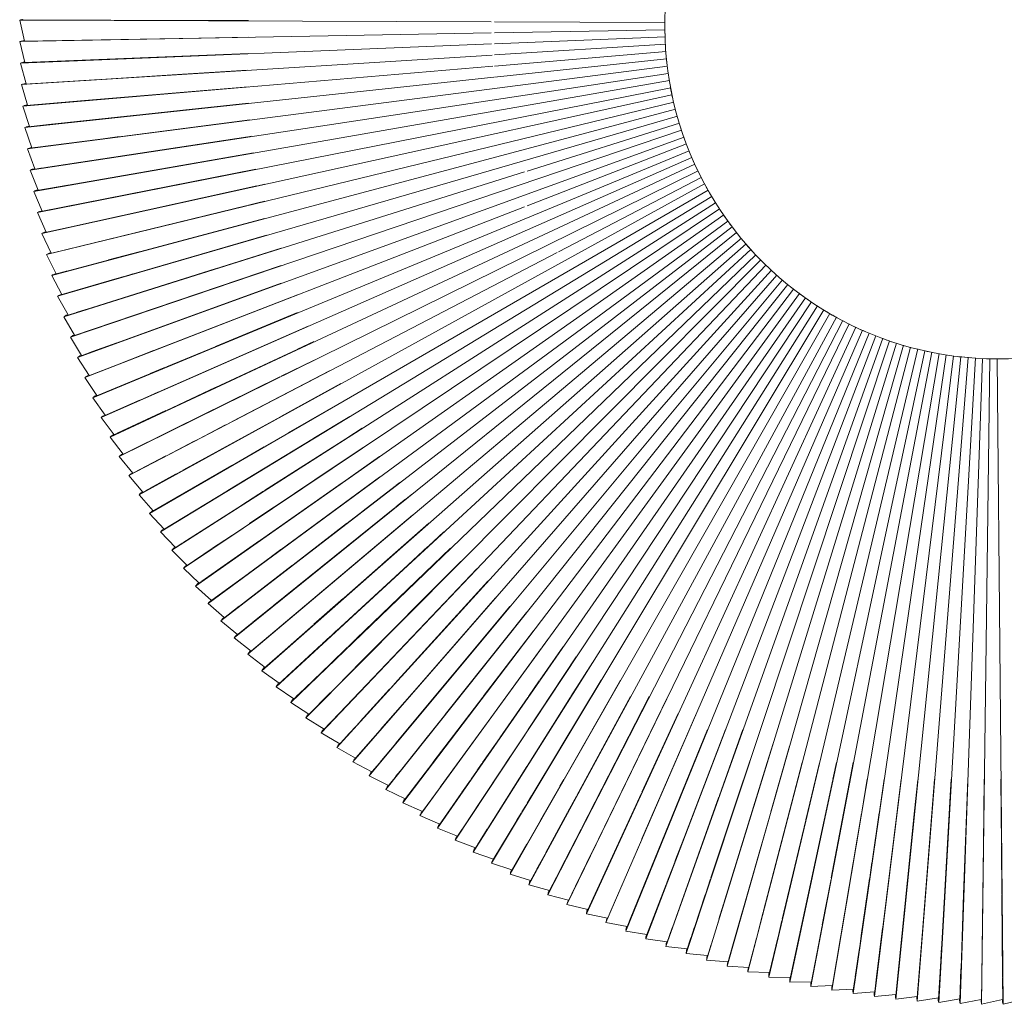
# Model space of a CAD drawing. Header units: millimetres. Extents: x 6154 to 9370, y -3062 to 6985.
# Tile 19 of 22: x 8625 to 8981, y 6241 to 6597. Entities that reach past the tile are written whole.
import ezdxf

# ---------------------------------------------------------------- set-up
doc = ezdxf.new("R2010")
doc.units = ezdxf.units.MM
doc.layers.add('E-LITE-EQPM', color=7, linetype='Continuous', lineweight=20)

# ---------------------------------------------------------------- blocks, each defined once
blk = doc.blocks.new('20116 - 20116 SAIGON IN Ivory white pendant lamp ø700-517438-Planta_PDF')
at = {"layer": 'E-LITE-EQPM'}
for p, q in [((180.55, -19.22), (119.3, -12.34)), ((179.63, -27.15), (118.63, -17.57)), ((180.09, -23.19), (119.01, -14.97)), ((179.17, -31.14), (118.25, -20.19)), ((350.88, -38.34), (181.65, -19.34)), ((178.71, -35.12), (117.71, -22.76)), ((349.95, -46.07), (181.18, -23.34)), ((342.79, -84.19), (116.64, -27.93)), ((178.25, -39.11), (117.25, -25.35)), ((348.86, -53.73), (180.63, -27.31)), ((340.86, -91.69), (116.03, -30.49)), ((347.59, -61.41), (179.99, -31.28)), ((268.82, -29.04), (286.47, -31.02)), ((286.61, -31.03), (349.68, -38.09)), ((336.49, -106.6), (114.5, -35.54)), ((338.75, -99.18), (115.26, -33.02)), ((346.16, -69.03), (179.26, -35.23)), ((268.13, -34.96), (285.74, -37.33)), ((334.07, -113.96), (113.79, -38.08)), ((285.86, -37.34), (348.76, -45.79)), ((350.88, -38.34), (348.31, -45.69)), ((349.79, -38.22), (349.84, -38.1)), ((331.48, -121.29), (112.88, -40.56)), ((344.56, -76.61), (178.44, -39.15)), ((267.45, -40.86), (270.31, -41.31)), ((270.34, -41.31), (347.67, -53.43)), ((325.83, -135.75), (110.93, -45.46)), ((328.74, -128.54), (111.91, -43.01)), ((349.95, -46.07), (347.23, -53.32)), ((348.33, -45.61), (348.95, -45.7)), ((348.86, -45.92), (348.91, -45.8)), ((162.58, -71.4), (109.95, -47.91)), ((267.26, -46.88), (290.11, -50.98)), ((316.17, -156.94), (107.7, -52.68)), ((319.55, -149.93), (108.92, -50.33)), ((266.16, -52.74), (324.31, -64.5)), ((290.25, -51.01), (319.31, -56.22)), ((347.26, -53.24), (347.86, -53.34)), ((161.14, -83.86), (106.52, -55.03)), ((319.68, -56.29), (346.41, -61.08)), ((348.86, -53.73), (345.96, -60.96)), ((347.77, -53.56), (347.82, -53.44)), ((305.13, -177.44), (104.05, -59.7)), ((308.96, -170.69), (105.33, -57.39)), ((265.38, -58.67), (288.62, -63.9)), ((301.17, -184.09), (102.71, -61.96)), ((288.67, -63.91), (306.05, -67.82)), ((347.59, -61.41), (344.54, -68.55)), ((345.99, -60.88), (346.6, -61)), ((346.51, -61.22), (346.56, -61.1)), ((147.94, -98.99), (99.88, -66.41)), ((297.04, -190.68), (101.27, -64.18)), ((264.24, -64.56), (309.41, -75.78)), ((324.32, -64.5), (344.99, -68.68)), ((283.82, -209.85), (96.87, -70.75)), ((288.37, -203.56), (98.39, -68.6)), ((262.99, -70.4), (263.99, -70.67)), ((264.18, -70.72), (336.22, -90.31)), ((306.16, -67.85), (335.09, -74.36)), ((346.16, -69.03), (342.96, -76.09)), ((344.58, -68.47), (345.18, -68.6)), ((345.08, -68.82), (345.14, -68.7)), ((279.15, -216.02), (95.27, -72.84)), ((322.76, -142.88), (163.46, -71.79)), ((335.13, -74.37), (343.4, -76.23)), ((269.38, -228.09), (91.99, -76.97)), ((274.32, -222.13), (93.65, -74.94)), ((261.49, -76.21), (326.68, -95.49)), ((309.52, -75.8), (311.04, -76.18)), ((311.08, -76.19), (316.83, -77.62)), ((316.96, -77.65), (340, -83.38)), ((344.56, -76.61), (341.2, -83.63)), ((343, -76.02), (343.59, -76.16)), ((343.49, -76.37), (343.55, -76.25)), ((259.07, -239.73), (88.54, -80.98)), ((264.28, -233.97), (90.23, -78.95)), ((248.28, -250.89), (84.87, -84.76)), ((253.75, -245.35), (86.72, -82.88)), ((312.65, -163.83), (162.06, -84.35)), ((260.02, -82.03), (335.37, -106.12)), ((342.79, -84.19), (339.29, -91.1)), ((340.11, -83.4), (341.63, -83.78)), ((341.23, -83.56), (341.83, -83.71)), ((341.72, -83.92), (341.78, -83.8)), ((237.01, -261.56), (81.03, -88.38)), ((242.72, -256.27), (82.95, -86.56)), ((256.14, -87.02), (258.55, -87.85)), ((258.94, -87.98), (324.92, -110.69)), ((225.3, -271.72), (77.09, -91.88)), ((231.2, -266.71), (79.12, -90.21)), ((336.51, -90.38), (339.11, -91.09)), ((340.86, -91.69), (337.19, -98.55)), ((339.29, -91.14), (339.71, -91.25)), ((339.32, -91.02), (339.91, -91.19)), ((339.8, -91.4), (339.86, -91.28)), ((213.13, -281.36), (72.95, -95.14)), ((219.25, -276.62), (75.01, -93.51)), ((255.43, -93.12), (256.86, -93.64)), ((256.93, -93.67), (261.15, -95.22)), ((261.54, -95.37), (329.74, -120.53)), ((326.74, -95.5), (337.62, -98.72)), ((200.54, -290.47), (68.73, -98.32)), ((206.88, -285.99), (70.87, -96.78)), ((292.78, -197.15), (148.38, -99.28)), ((254.82, -99.28), (298.26, -116.4)), ((338.75, -99.18), (334.94, -105.94)), ((337.23, -98.48), (337.82, -98.66)), ((337.7, -98.87), (337.77, -98.75)), ((180.97, -303.05), (62.1, -102.64)), ((187.58, -299.01), (64.36, -101.28)), ((194.12, -294.8), (66.52, -99.74)), ((160.6, -314.32), (55.17, -106.45)), ((167.45, -310.72), (57.51, -105.24)), ((174.25, -306.96), (59.82, -103.97)), ((253.37, -105.21), (299.47, -124.56)), ((336.49, -106.6), (332.54, -113.26)), ((334.98, -105.87), (335.57, -106.07)), ((335.45, -106.27), (335.52, -106.15)), ((139.51, -324.23), (48.06, -109.93)), ((146.62, -321.08), (50.45, -108.8)), ((153.63, -317.78), (52.84, -107.7)), ((247.6, -109.25), (270.27, -119.35)), ((110.5, -335.23), (38.2, -113.65)), ((117.83, -332.72), (40.69, -112.81)), ((125.14, -330.04), (43.18, -111.92)), ((132.34, -327.22), (45.6, -110.9)), ((324.94, -110.69), (332.96, -113.45)), ((332.58, -113.19), (333.16, -113.4)), ((333.04, -113.6), (333.11, -113.49)), ((73.05, -345.33), (25.5, -117.18)), ((80.61, -343.64), (28.06, -116.56)), ((88.16, -341.78), (30.63, -115.95)), ((95.64, -339.77), (33.18, -115.3)), ((103.09, -337.58), (35.71, -114.56)), ((246.88, -115.47), (318.5, -149.3)), ((298.35, -116.44), (309.02, -120.64)), ((334.07, -113.96), (329.96, -120.56)), ((-42.75, -350.37), (-13.84, -119.2)), ((-35.05, -351.22), (-11.22, -119.39)), ((-27.3, -351.91), (-8.59, -119.67)), ((-19.58, -352.43), (-5.96, -119.76)), ((-11.82, -352.77), (-3.32, -119.87)), ((-4.04, -352.95), (-0.68, -119.97)), ((3.7, -352.95), (1.95, -119.97)), ((11.48, -352.78), (4.6, -119.82)), ((19.22, -352.45), (7.22, -119.67)), ((26.96, -351.94), (9.86, -119.53)), ((34.71, -351.26), (12.49, -119.32)), ((42.41, -350.41), (15.1, -118.94)), ((50.12, -349.39), (17.71, -118.56)), ((57.78, -348.21), (20.32, -118.19)), ((65.42, -346.86), (22.92, -117.76)), ((270.45, -119.43), (315.01, -139.3)), ((309.17, -120.7), (323.12, -126.2)), ((329.96, -120.61), (330.38, -120.76)), ((330, -120.5), (330.58, -120.72)), ((330.45, -120.92), (330.52, -120.8)), ((246.15, -121.82), (302.49, -149.97)), ((331.48, -121.29), (327.24, -127.78)), ((239.79, -125.28), (289.07, -151.26)), ((299.7, -124.66), (302.63, -125.89)), ((302.89, -126), (305.16, -126.95)), ((305.3, -127.01), (324.75, -135.17)), ((323.3, -126.27), (327.65, -127.98)), ((327.29, -127.71), (327.85, -127.94)), ((328.74, -128.54), (324.34, -134.96)), ((327.72, -128.13), (327.79, -128.02)), ((239.04, -131.69), (267.04, -147.25)), ((324.38, -134.89), (324.95, -135.14)), ((234.72, -136.11), (285.74, -165.96)), ((325.83, -135.75), (321.29, -142.07)), ((324.81, -135.33), (324.89, -135.22)), ((231.96, -141.4), (237.52, -144.82)), ((315.15, -139.36), (318.45, -140.83)), ((318.66, -140.93), (321.28, -142.1)), ((321.29, -142.1), (321.7, -142.28)), ((321.34, -141.99), (321.9, -142.25)), ((237.68, -144.91), (265.34, -161.92)), ((322.76, -142.88), (318.11, -149.07)), ((321.76, -142.44), (321.84, -142.33)), ((231.19, -148.03), (242.28, -155.19)), ((267.21, -147.34), (283.84, -156.59)), ((318.15, -149.01), (318.71, -149.27)), ((225.24, -151.27), (258.04, -173.49)), ((289.13, -151.3), (301.58, -157.86)), ((302.67, -150.06), (310.94, -154.19)), ((319.55, -149.93), (314.74, -156.04)), ((318.56, -149.46), (318.64, -149.36)), ((220.6, -155.31), (240.76, -169.62)), ((242.74, -155.48), (278.33, -178.46)), ((310.95, -154.2), (315.13, -156.29)), ((314.79, -155.98), (315.34, -156.26)), ((315.19, -156.45), (315.27, -156.34)), ((284.2, -156.79), (289.44, -159.7)), ((289.51, -159.74), (307.95, -169.99)), ((301.58, -157.86), (311.63, -163.16)), ((316.17, -156.94), (311.24, -162.91)), ((217.81, -160.63), (237.44, -175.23)), ((265.49, -162.01), (282.04, -172.19)), ((311.3, -162.85), (311.83, -163.14)), ((311.68, -163.32), (311.77, -163.22)), ((216.02, -166.76), (227.95, -176.04)), ((285.93, -166.07), (291.89, -169.56)), ((312.65, -163.83), (307.57, -169.73)), ((211.06, -170.48), (216.19, -174.65)), ((240.91, -169.73), (271, -191.09)), ((292.12, -169.69), (294.11, -170.85)), ((307.62, -169.67), (308.16, -169.98)), ((308, -170.15), (308.09, -170.05)), ((258.11, -173.53), (260.06, -174.85)), ((282.21, -172.3), (298.73, -182.45)), ((294.34, -170.99), (304.14, -176.72)), ((308.96, -170.69), (303.77, -176.46)), ((209.92, -177.32), (219.02, -185.07)), ((216.53, -174.93), (243.5, -196.89)), ((228.14, -176.19), (256.7, -198.41)), ((237.87, -175.54), (245.25, -181.03)), ((260.22, -174.96), (269.1, -180.97)), ((305.13, -177.44), (299.83, -183.08)), ((303.82, -176.4), (304.35, -176.71)), ((304.19, -176.89), (304.28, -176.79)), ((203.66, -179.86), (215.82, -190.69)), ((245.49, -181.21), (256.23, -189.19)), ((269.33, -181.13), (270.73, -182.07)), ((278.35, -178.48), (296.08, -189.92)), ((270.78, -182.11), (280.15, -188.46)), ((301.17, -184.09), (295.71, -189.64)), ((298.85, -182.53), (300.19, -183.35)), ((299.88, -183.02), (300.4, -183.35)), ((300.23, -183.51), (300.33, -183.42)), ((195.28, -188.35), (196.57, -189.61)), ((202.81, -187.23), (235.09, -217.26)), ((219.18, -185.2), (239.37, -202.4)), ((190.35, -191.87), (192.41, -193.96)), ((196.82, -189.84), (207.29, -200.02)), ((216.02, -190.86), (242.89, -214.78)), ((256.33, -189.27), (282.91, -209.03)), ((271.24, -191.26), (273.67, -192.98)), ((280.3, -188.56), (291.2, -195.94)), ((297.04, -190.68), (291.49, -196.08)), ((295.77, -189.58), (296.29, -189.92)), ((296.12, -190.09), (296.21, -190)), ((192.58, -194.14), (195.68, -197.29)), ((273.71, -193.01), (276.04, -194.67)), ((276.08, -194.69), (284.68, -200.8)), ((196.02, -197.63), (235.66, -237.89)), ((243.83, -197.15), (248.87, -201.26)), ((256.8, -198.49), (278.26, -215.19)), ((292.78, -197.15), (287.09, -202.46)), ((291.46, -196.12), (291.84, -196.37)), ((291.54, -196.03), (292.05, -196.38)), ((291.87, -196.54), (291.97, -196.45)), ((183.25, -201.74), (198.46, -218.61)), ((189.46, -199.57), (241.51, -254.82)), ((207.43, -200.16), (212.65, -205.23)), ((239.44, -202.45), (247.52, -209.33)), ((249.02, -201.38), (252.07, -203.87)), ((284.72, -200.83), (286.12, -201.82)), ((286.15, -201.85), (287.44, -202.76)), ((287.15, -202.4), (287.65, -202.77)), ((177.46, -204.21), (182.31, -209.83)), ((212.71, -205.3), (230.2, -222.29)), ((252.36, -204.1), (270.65, -218.99)), ((288.37, -203.56), (282.57, -208.72)), ((287.47, -202.92), (287.57, -202.84)), ((247.9, -209.65), (253.32, -214.27)), ((282.63, -208.67), (283.12, -209.04)), ((282.94, -209.2), (283.04, -209.11)), ((174.42, -209.84), (204.45, -246.25)), ((182.56, -210.12), (188.94, -217.51)), ((283.82, -209.85), (277.92, -214.87)), ((164.13, -216.12), (174.09, -229.34)), ((170.16, -214.15), (203.7, -256.7)), ((243.14, -215), (262.23, -231.99)), ((253.39, -214.33), (255.66, -216.26)), ((255.7, -216.3), (259.73, -219.72)), ((279.15, -216.02), (273.11, -220.94)), ((277.98, -214.82), (278.46, -215.2)), ((278.28, -215.35), (278.38, -215.27)), ((159.63, -220.1), (169.03, -233.17)), ((189.02, -217.61), (211.88, -244.12)), ((198.7, -218.88), (210.51, -231.99)), ((235.19, -217.35), (238.29, -220.23)), ((238.35, -220.29), (245.85, -227.27)), ((259.87, -219.84), (268.53, -227.21)), ((270.86, -219.16), (272.88, -220.81)), ((230.37, -222.46), (244.79, -236.47)), ((274.32, -222.13), (268.21, -226.89)), ((273.09, -220.98), (273.51, -221.32)), ((273.18, -220.89), (273.65, -221.29)), ((156.21, -225.7), (182.07, -263.36)), ((245.93, -227.34), (253, -233.91)), ((268.27, -226.84), (268.73, -227.24)), ((144.5, -229.71), (169.42, -269.67)), ((150.69, -228.26), (185.87, -281.99)), ((174.33, -229.66), (184.42, -243.06)), ((269.38, -228.09), (263.11, -232.76)), ((169.23, -233.45), (187.82, -259.3)), ((210.71, -232.2), (220.22, -242.76)), ((253.01, -233.92), (258.26, -238.81)), ((264.28, -233.97), (257.96, -238.47)), ((262.33, -232.08), (263.1, -232.76)), ((263.11, -232.77), (263.45, -233.08)), ((263.2, -232.69), (263.66, -233.11)), ((133.83, -235.08), (137.44, -241.49)), ((141.27, -235.94), (156.54, -261.66)), ((235.7, -237.93), (242.31, -244.65)), ((244.81, -236.49), (247.68, -239.29)), ((130.05, -240.63), (136.89, -253.4)), ((247.82, -239.42), (252.96, -244.42)), ((259.07, -239.73), (252.67, -244.07)), ((258.02, -238.42), (258.47, -238.85)), ((118.67, -244.71), (125.06, -258.02)), ((124.77, -243.48), (139.05, -271.61)), ((137.72, -241.98), (153.71, -270.32)), ((184.48, -243.14), (192.56, -253.86)), ((211.95, -244.2), (213.84, -246.39)), ((220.4, -242.95), (228.59, -252.05)), ((242.48, -244.82), (247.05, -249.47)), ((252.73, -244.03), (253.17, -244.46)), ((204.56, -246.39), (207.18, -249.57)), ((213.88, -246.44), (216.47, -249.44)), ((253.75, -245.35), (247.22, -249.58)), ((107.95, -250.05), (124.09, -287.85)), ((114.91, -250.85), (126.83, -277.15)), ((207.31, -249.72), (212.64, -256.19)), ((216.7, -249.71), (230.5, -265.71)), ((228.67, -252.13), (236.28, -260.58)), ((248.28, -250.89), (241.69, -254.95)), ((247.18, -249.6), (247.51, -249.94)), ((247.29, -249.53), (247.72, -249.98)), ((90.3, -253.99), (110.83, -312.43)), ((96.94, -254.76), (115.78, -304.85)), ((103.7, -255.54), (118.82, -293.22)), ((137.04, -253.67), (140.31, -259.78)), ((192.61, -253.93), (207.39, -273.54)), ((241.65, -254.96), (241.97, -255.31)), ((241.76, -254.9), (242.17, -255.35)), ((79.35, -258.71), (93.68, -306.08)), ((125.17, -258.25), (137.88, -284.71)), ((187.89, -259.4), (190.17, -262.57)), ((203.94, -257.01), (211.5, -266.59)), ((212.7, -256.25), (220.83, -266.12)), ((242.72, -256.27), (235.97, -260.23)), ((61.96, -262.68), (67.67, -287.3)), ((85.93, -259.65), (95.62, -289.31)), ((140.52, -260.17), (148.85, -275.74)), ((156.68, -261.9), (171.81, -287.38)), ((190.43, -262.92), (199.57, -275.63)), ((237.01, -261.56), (230.23, -265.34)), ((236.08, -260.17), (236.49, -260.63)), ((44.58, -266.66), (48.57, -291.07)), ((50.59, -266.44), (51.9, -273.5)), ((56.6, -265.98), (59.61, -280.38)), ((68.29, -263.42), (78.52, -303.53)), ((74.69, -264.16), (94.52, -335.32)), ((182.14, -263.47), (191.94, -277.74)), ((220.83, -266.12), (223.56, -269.43)), ((230.3, -265.3), (230.7, -265.77)), ((-32.57, -269.7), (-35.52, -293.31)), ((21.01, -269.92), (24.14, -312.2)), ((169.54, -269.87), (174.45, -277.73)), ((211.6, -266.72), (218.59, -275.59)), ((223.6, -269.48), (224.61, -270.7)), ((231.2, -266.71), (224.36, -270.33)), ((-26.65, -270.38), (-29.08, -294.06)), ((-20.7, -271.07), (-24.03, -312.6)), ((-14.77, -271.76), (-15.11, -277.71)), ((-8.8, -272.45), (-10.74, -326.12)), ((-2.81, -273.47), (-3.01, -288.09)), ((27.08, -270.62), (27.66, -276.68)), ((33.18, -271.47), (35.66, -292.4)), ((39.35, -272.04), (47.07, -326.83)), ((51.91, -273.52), (61.61, -325.7)), ((139.07, -271.66), (144.18, -281.72)), ((153.75, -270.4), (168.16, -295.94)), ((207.41, -273.57), (212.49, -280.32)), ((225.3, -271.72), (218.34, -275.2)), ((224.43, -270.29), (224.81, -270.76)), ((3.2, -273.84), (3.62, -327.78)), ((9.26, -274.54), (9.62, -286.56)), ((15.33, -275.25), (15.95, -287.3)), ((27.69, -277.02), (34.65, -349.34)), ((148.98, -275.98), (153.98, -285.32)), ((199.67, -275.76), (204.27, -282.16)), ((219.25, -276.62), (212.25, -279.93)), ((218.41, -275.16), (218.79, -275.65)), ((-15.13, -277.98), (-18.23, -331.24)), ((59.68, -280.71), (67.29, -317.2)), ((126.99, -277.51), (134.97, -295.09)), ((174.51, -277.83), (183.15, -291.69)), ((192.09, -277.95), (199.62, -288.92)), ((212.33, -279.89), (212.69, -280.39)), ((144.24, -281.83), (147.12, -287.52)), ((185.95, -282.1), (190.85, -289.59)), ((204.34, -282.27), (206.26, -284.93)), ((213.13, -281.36), (206.03, -284.53)), ((9.62, -286.81), (10.16, -304.59)), ((15.98, -287.85), (19.23, -350.55)), ((67.78, -287.8), (79.08, -336.52)), ((124.16, -287.99), (125.27, -290.61)), ((137.99, -284.94), (149.42, -308.74)), ((147.33, -287.92), (156.81, -306.61)), ((154.18, -285.68), (155.69, -288.51)), ((171.88, -287.5), (180.45, -301.94)), ((206.88, -285.99), (199.72, -289)), ((206.1, -284.5), (206.46, -285.01)), ((-3.02, -288.27), (-3.91, -351.73)), ((95.77, -289.76), (110.24, -334.03)), ((125.32, -290.73), (130.82, -303.6)), ((155.81, -288.73), (157.4, -291.7)), ((191.01, -289.84), (193.2, -293.17)), ((200.54, -290.47), (193.34, -293.31)), ((199.72, -289.07), (199.95, -289.4)), ((199.8, -288.97), (200.14, -289.48)), ((-35.54, -293.51), (-37.72, -311.02)), ((-29.1, -294.22), (-30.9, -311.81)), ((35.68, -292.54), (39.99, -329)), ((48.66, -291.64), (56.54, -339.9)), ((118.9, -293.41), (121.35, -299.5)), ((157.63, -292.13), (160.28, -297.09)), ((183.26, -291.86), (184.5, -293.85)), ((184.58, -293.98), (185.16, -294.92)), ((194.12, -294.8), (186.82, -297.5)), ((193.33, -293.38), (193.55, -293.72)), ((193.41, -293.28), (193.74, -293.8)), ((135.02, -295.21), (136.33, -298.09)), ((136.45, -298.36), (137.83, -301.41)), ((160.42, -297.35), (166.98, -309.59)), ((168.19, -296), (173.48, -305.36)), ((185.29, -295.12), (186.19, -296.57)), ((186.21, -296.6), (187.01, -297.88)), ((186.9, -297.47), (187.22, -298)), ((121.44, -299.75), (127.65, -315.2)), ((138.04, -301.87), (139.27, -304.57)), ((187.58, -299.01), (180.25, -301.53)), ((180.33, -301.5), (180.64, -302.03)), ((10.17, -304.99), (10.34, -310.6)), ((78.54, -303.61), (80.88, -312.78)), ((115.87, -305.08), (121.78, -320.78)), ((130.87, -303.7), (134.65, -312.56)), ((139.29, -304.62), (146.23, -319.92)), ((180.97, -303.05), (173.56, -305.42)), ((173.59, -305.55), (173.75, -305.85)), ((173.64, -305.4), (173.94, -305.94)), ((93.73, -306.26), (101.88, -333.18)), ((149.55, -309.01), (152.46, -315.08)), ((156.92, -306.82), (160.15, -313.18)), ((174.25, -306.96), (166.8, -309.17)), ((166.88, -309.15), (167.16, -309.69)), ((-37.76, -311.31), (-41.4, -340.53)), ((-30.92, -312.06), (-33.93, -341.4)), ((-24.04, -312.67), (-26.17, -339.3)), ((10.34, -310.86), (10.96, -331.63)), ((24.17, -312.67), (25.41, -329.42)), ((110.97, -312.83), (115.51, -325.77)), ((134.69, -312.66), (138.89, -322.49)), ((167.45, -310.72), (159.98, -312.76)), ((160.06, -312.73), (160.33, -313.28)), ((80.95, -313.05), (81.67, -315.87)), ((81.69, -315.95), (83, -321.08)), ((127.78, -315.55), (130.17, -321.48)), ((152.54, -315.24), (153.21, -316.63)), ((160.6, -314.32), (153.05, -316.2)), ((153.12, -316.18), (153.39, -316.74)), ((67.37, -317.54), (68.58, -323.33)), ((153.63, -317.78), (146.08, -319.49)), ((146.15, -319.47), (146.4, -320.03)), ((68.61, -323.49), (71.14, -335.6)), ((83.07, -321.36), (87.97, -340.55)), ((121.84, -320.95), (124.66, -328.44)), ((130.27, -321.74), (132, -326.05)), ((138.98, -322.69), (139.14, -323.06)), ((146.62, -321.08), (138.99, -322.62)), ((139.07, -322.61), (139.31, -323.18)), ((-10.74, -326.15), (-11.6, -349.97)), ((61.69, -326.14), (62.71, -331.63)), ((115.58, -325.97), (117.55, -331.57)), ((139.51, -324.23), (131.87, -325.61)), ((131.95, -325.59), (132.17, -326.17)), ((3.62, -328.04), (3.76, -345.76)), ((25.43, -329.7), (26.15, -339.38)), ((40.05, -329.5), (40.71, -335.07)), ((47.13, -327.31), (48.43, -336.53)), ((125.14, -330.04), (117.42, -331.08)), ((124.67, -328.48), (124.82, -328.86)), ((132.34, -327.22), (124.69, -328.42)), ((124.77, -328.41), (124.98, -328.99)), ((-18.24, -331.41), (-18.4, -334.22)), ((10.97, -331.73), (11.05, -334.63)), ((62.77, -331.97), (64.41, -340.81)), ((101.89, -333.22), (102.85, -336.38)), ((117.83, -332.72), (110.13, -333.59)), ((110.21, -333.58), (110.4, -334.16)), ((117.5, -331.07), (117.7, -331.66)), ((117.54, -331.68), (117.6, -331.67)), ((-18.58, -337.33), (-19.39, -351.22)), ((-18.41, -334.43), (-18.57, -337.19)), ((11.06, -334.75), (11.14, -337.64)), ((11.14, -337.66), (11.41, -346.65)), ((40.75, -335.38), (42.38, -349.19)), ((48.49, -336.95), (50.06, -348.13)), ((71.19, -335.83), (71.94, -339.43)), ((79.11, -336.68), (80.45, -342.43)), ((94.54, -335.38), (95.42, -338.56)), ((103.09, -337.58), (95.34, -338.11)), ((110.5, -335.23), (102.75, -335.93)), ((102.83, -335.92), (103.01, -336.52)), ((103.04, -337.12), (103.09, -337.58)), ((110.45, -334.77), (110.5, -335.23)), ((-41.43, -340.77), (-42.48, -349.18)), ((-26.18, -339.41), (-27.09, -350.71)), ((26.15, -339.42), (26.99, -350.72)), ((56.54, -339.94), (57.69, -346.99)), ((64.46, -341.06), (64.98, -343.87)), ((71.96, -339.56), (72.91, -344.11)), ((95.64, -339.77), (87.9, -340.12)), ((87.98, -340.12), (88.13, -340.71)), ((88.14, -341.32), (88.16, -341.78)), ((95.42, -338.1), (95.58, -338.7)), ((95.6, -339.3), (95.64, -339.77)), ((-33.95, -341.6), (-34.81, -350.03)), ((65.03, -344.11), (65.31, -345.64)), ((80.61, -343.64), (72.86, -343.66)), ((72.94, -343.66), (73.06, -344.26)), ((73.04, -344.86), (73.05, -345.33)), ((88.16, -341.78), (80.38, -341.97)), ((80.46, -341.97), (80.6, -342.57)), ((80.59, -343.18), (80.61, -343.64)), ((-42.75, -350.37), (-50.06, -347.7)), ((3.76, -345.82), (3.79, -350.11)), ((11.42, -346.91), (11.56, -351.56)), ((57.78, -348.21), (50, -347.71)), ((50.13, -347.72), (50.21, -348.33)), ((65.42, -346.86), (57.66, -346.53)), ((57.74, -346.53), (57.84, -347.14)), ((57.79, -347.75), (57.78, -348.21)), ((73.05, -345.33), (65.31, -345.18)), ((65.35, -345.18), (65.46, -345.79)), ((65.42, -346.39), (65.42, -346.86)), ((-35.05, -351.22), (-42.39, -348.73)), ((-42.31, -348.76), (-42.39, -349.36)), ((-27.3, -351.91), (-34.72, -349.57)), ((-34.65, -349.59), (-34.72, -350.21)), ((-19.58, -352.43), (-27.01, -350.26)), ((-26.93, -350.28), (-26.99, -350.89)), ((-11.82, -352.77), (-19.32, -350.76)), ((-19.24, -350.78), (-19.29, -351.4)), ((-11.61, -350), (-11.66, -351.56)), ((-4.04, -352.95), (-11.6, -351.1)), ((-11.52, -351.12), (-11.55, -351.74)), ((3.7, -352.95), (-3.86, -351.28)), ((-3.78, -351.29), (-3.8, -351.91)), ((3.8, -350.17), (3.81, -351.76)), ((11.48, -352.78), (3.85, -351.27)), ((3.92, -351.28), (3.92, -351.9)), ((19.22, -352.45), (11.59, -351.11)), ((11.67, -351.12), (11.68, -351.73)), ((19.25, -350.8), (19.27, -351.22)), ((26.96, -351.94), (19.29, -350.77)), ((19.37, -350.78), (19.39, -351.39)), ((27.02, -351.48), (26.96, -351.94)), ((34.71, -351.26), (27, -350.25)), ((27.08, -350.26), (27.12, -350.88)), ((34.67, -349.61), (34.71, -350.04)), ((42.41, -350.41), (34.71, -349.58)), ((34.76, -350.8), (34.71, -351.26)), ((34.79, -349.59), (34.84, -350.2)), ((50.12, -349.39), (42.37, -348.73)), ((42.44, -349.95), (42.41, -350.41)), ((42.45, -348.73), (42.52, -349.35)), ((50.15, -348.93), (50.12, -349.39))]:
    blk.add_line(p, q, dxfattribs=at)
at = {"layer": 'E-LITE-EQPM', "flags": 128}
for points in [[(349.87, -38), (350.17, -38.09), (350.46, -38.18)], [(350.44, -38.2), (350.59, -38.25), (350.88, -38.34)], [(348.95, -45.7), (349.24, -45.8), (349.53, -45.9)], [(349.51, -45.92), (349.66, -45.97), (349.95, -46.07)], [(347.86, -53.34), (348.15, -53.45), (348.44, -53.55)], [(348.42, -53.58), (348.57, -53.63), (348.86, -53.73)], [(346.6, -61), (346.89, -61.11), (347.18, -61.22)], [(347.15, -61.24), (347.3, -61.3), (347.59, -61.41)], [(345.18, -68.6), (345.47, -68.72), (345.75, -68.84)], [(345.73, -68.86), (345.88, -68.92), (346.16, -69.03)], [(343.59, -76.16), (343.88, -76.28), (344.16, -76.4)], [(344.14, -76.42), (344.28, -76.49), (344.56, -76.61)], [(341.83, -83.71), (342.11, -83.84), (342.39, -83.97)], [(342.37, -83.99), (342.51, -84.06), (342.79, -84.19)], [(339.91, -91.19), (340.19, -91.33), (340.47, -91.46)], [(340.44, -91.48), (340.59, -91.55), (340.86, -91.69)], [(337.82, -98.66), (338.09, -98.8), (338.37, -98.95)], [(338.34, -98.96), (338.48, -99.04), (338.75, -99.18)], [(335.57, -106.07), (335.84, -106.21), (336.11, -106.36)], [(336.08, -106.38), (336.23, -106.46), (336.49, -106.6)], [(333.16, -113.4), (333.43, -113.55), (333.7, -113.71)], [(333.67, -113.73), (333.81, -113.81), (334.07, -113.96)], [(330.58, -120.72), (330.84, -120.88), (331.11, -121.04)], [(331.08, -121.05), (331.22, -121.14), (331.48, -121.29)], [(327.85, -127.94), (328.11, -128.1), (328.37, -128.27)], [(328.35, -128.29), (328.48, -128.37), (328.74, -128.54)], [(324.95, -135.14), (325.21, -135.31), (325.47, -135.48)], [(325.44, -135.49), (325.57, -135.58), (325.83, -135.75)], [(321.9, -142.25), (322.16, -142.43), (322.41, -142.6)], [(322.38, -142.62), (322.51, -142.71), (322.76, -142.88)], [(318.71, -149.27), (318.95, -149.46), (319.2, -149.64)], [(319.18, -149.65), (319.31, -149.75), (319.55, -149.93)], [(315.34, -156.26), (315.58, -156.45), (315.83, -156.64)], [(315.8, -156.65), (315.93, -156.75), (316.17, -156.94)], [(311.83, -163.14), (312.07, -163.34), (312.31, -163.53)], [(312.29, -163.54), (312.41, -163.64), (312.65, -163.83)], [(308.16, -169.98), (308.4, -170.18), (308.63, -170.37)], [(308.61, -170.39), (308.73, -170.49), (308.96, -170.69)], [(304.35, -176.71), (304.58, -176.92), (304.81, -177.12)], [(304.78, -177.13), (304.91, -177.24), (305.13, -177.44)], [(300.4, -183.35), (300.63, -183.55), (300.85, -183.76)], [(300.83, -183.77), (300.94, -183.88), (301.17, -184.09)], [(296.29, -189.92), (296.51, -190.14), (296.73, -190.35)], [(296.7, -190.36), (296.82, -190.47), (297.04, -190.68)], [(292.05, -196.38), (292.27, -196.6), (292.48, -196.81)], [(292.46, -196.82), (292.57, -196.94), (292.78, -197.15)], [(287.65, -202.77), (287.86, -202.99), (288.07, -203.21)], [(288.05, -203.22), (288.16, -203.34), (288.37, -203.56)], [(283.12, -209.04), (283.33, -209.27), (283.53, -209.5)], [(283.5, -209.51), (283.61, -209.63), (283.82, -209.85)], [(278.46, -215.2), (278.67, -215.43), (278.87, -215.67)], [(278.84, -215.68), (278.95, -215.8), (279.15, -216.02)], [(273.65, -221.29), (273.85, -221.53), (274.05, -221.76)], [(274.02, -221.77), (274.12, -221.89), (274.32, -222.13)], [(268.73, -227.24), (268.93, -227.48), (269.12, -227.72)], [(269.09, -227.73), (269.19, -227.85), (269.38, -228.09)], [(263.66, -233.11), (263.85, -233.35), (264.03, -233.6)], [(264, -233.6), (264.1, -233.73), (264.28, -233.97)], [(258.47, -238.85), (258.65, -239.1), (258.83, -239.35)], [(258.8, -239.35), (258.9, -239.48), (259.07, -239.73)], [(253.17, -244.46), (253.34, -244.71), (253.52, -244.97)], [(253.49, -244.97), (253.58, -245.1), (253.75, -245.35)], [(247.72, -249.98), (247.89, -250.24), (248.06, -250.5)], [(248.03, -250.5), (248.12, -250.63), (248.28, -250.89)], [(242.17, -255.35), (242.34, -255.62), (242.5, -255.88)], [(242.53, -255.97), (242.56, -256.02), (242.72, -256.27)], [(236.49, -260.63), (236.64, -260.9), (236.8, -261.16)], [(236.77, -261.16), (236.86, -261.3), (237.01, -261.56)], [(230.7, -265.77), (230.85, -266.04), (231, -266.3)], [(230.97, -266.31), (231.05, -266.45), (231.2, -266.71)], [(224.81, -270.76), (224.96, -271.04), (225.11, -271.31)], [(225.08, -271.31), (225.15, -271.45), (225.3, -271.72)], [(218.79, -275.65), (218.93, -275.93), (219.07, -276.2)], [(219.04, -276.2), (219.12, -276.35), (219.25, -276.62)], [(212.69, -280.39), (212.83, -280.66), (212.96, -280.94)], [(212.93, -280.94), (213, -281.09), (213.13, -281.36)], [(206.46, -285.01), (206.59, -285.29), (206.72, -285.57)], [(206.69, -285.57), (206.75, -285.71), (206.88, -285.99)], [(200.14, -289.48), (200.26, -289.76), (200.39, -290.05)], [(200.36, -290.04), (200.42, -290.19), (200.54, -290.47)], [(193.74, -293.8), (193.86, -294.09), (193.98, -294.37)], [(193.95, -294.37), (194.01, -294.52), (194.12, -294.8)], [(187.22, -298), (187.33, -298.29), (187.44, -298.58)], [(187.41, -298.57), (187.47, -298.72), (187.58, -299.01)], [(180.64, -302.03), (180.74, -302.32), (180.85, -302.61)], [(180.82, -302.61), (180.87, -302.76), (180.97, -303.05)], [(173.94, -305.94), (174.03, -306.24), (174.13, -306.53)], [(174.1, -306.52), (174.15, -306.68), (174.25, -306.96)], [(167.16, -309.69), (167.26, -309.99), (167.35, -310.28)], [(167.32, -310.28), (167.36, -310.43), (167.45, -310.72)], [(160.33, -313.28), (160.42, -313.58), (160.5, -313.88)], [(160.47, -313.87), (160.51, -314.03), (160.6, -314.32)], [(153.39, -316.74), (153.46, -317.04), (153.54, -317.34)], [(153.51, -317.33), (153.55, -317.49), (153.63, -317.78)], [(139.31, -323.18), (139.38, -323.48), (139.44, -323.78)], [(146.4, -320.03), (146.47, -320.33), (146.54, -320.63)], [(146.51, -320.62), (146.55, -320.78), (146.62, -321.08)], [(132.17, -326.17), (132.23, -326.47), (132.29, -326.77)], [(132.26, -326.76), (132.29, -326.92), (132.34, -327.22)], [(139.41, -323.78), (139.44, -323.93), (139.51, -324.23)], [(124.98, -328.99), (125.04, -329.29), (125.09, -329.59)], [(125.06, -329.59), (125.09, -329.74), (125.14, -330.04)], [(110.4, -334.16), (110.44, -334.47), (110.47, -334.78)], [(117.7, -331.66), (117.75, -331.97), (117.79, -332.27)], [(117.76, -332.26), (117.79, -332.42), (117.83, -332.72)], [(103.01, -336.52), (103.04, -336.82), (103.07, -337.13)], [(88.13, -340.71), (88.15, -341.02), (88.16, -341.33)], [(95.58, -338.7), (95.6, -339.01), (95.63, -339.31)], [(73.06, -344.26), (73.07, -344.57), (73.07, -344.88)], [(80.6, -342.57), (80.61, -342.88), (80.62, -343.19)], [(50.21, -348.33), (50.19, -348.64), (50.18, -348.94)], [(57.84, -347.14), (57.83, -347.45), (57.82, -347.76)], [(65.46, -345.79), (65.45, -346.1), (65.45, -346.4)], [(-42.6, -349.93), (-42.65, -350.08), (-42.75, -350.37)], [(-42.39, -349.36), (-42.49, -349.66), (-42.58, -349.95)], [(-34.92, -350.78), (-34.96, -350.93), (-35.05, -351.22)], [(-34.72, -350.21), (-34.81, -350.51), (-34.9, -350.8)], [(-27.18, -351.47), (-27.22, -351.62), (-27.3, -351.91)], [(-26.99, -350.89), (-27.07, -351.19), (-27.15, -351.48)], [(-19.46, -351.98), (-19.5, -352.13), (-19.58, -352.43)], [(-19.29, -351.4), (-19.36, -351.7), (-19.44, -352)], [(-11.55, -351.74), (-11.62, -352.04), (-11.69, -352.34)], [(-3.8, -351.91), (-3.86, -352.21), (-3.92, -352.51)], [(3.92, -351.9), (3.87, -352.21), (3.81, -352.51)], [(11.68, -351.73), (11.63, -352.04), (11.58, -352.34)], [(19.28, -351.99), (19.26, -352.14), (19.22, -352.45)], [(19.39, -351.39), (19.35, -351.7), (19.31, -352)], [(27.12, -350.88), (27.08, -351.19), (27.04, -351.49)], [(34.84, -350.2), (34.81, -350.51), (34.78, -350.81)], [(42.52, -349.35), (42.49, -349.66), (42.47, -349.97)], [(-11.72, -352.32), (-11.75, -352.48), (-11.82, -352.77)], [(-3.95, -352.49), (-3.98, -352.65), (-4.04, -352.95)], [(3.79, -352.49), (3.76, -352.65), (3.7, -352.95)], [(11.56, -352.32), (11.53, -352.48), (11.48, -352.78)]]:
    blk.add_lwpolyline(points, dxfattribs=at)
at = {"layer": 'E-LITE-EQPM'}
for start, end in [(352.1871, 354.48), (346.6601, 348.7486), (341.0498, 342.7581), (335.3953, 335.7175), (327.9897, 329.9923), (322.1893, 324.478), (316.6617, 318.7457), (311.0511, 312.7533), (305.3953, 305.7093), (297.9924, 299.9911), (292.1908, 294.4766), (286.6627, 288.7318), (281.0518, 282.7504), (262.1913, 263.3953), (263.3953, 264.4762), (268.0501, 269.984), (275.3953, 275.7238)]:
    blk.add_arc((0, 0), 120, start, end, dxfattribs=at)

msp = doc.modelspace()

# ---------------------------------------------------------------- linework, layer by layer
at = {"layer": 'E-LITE-EQPM'}
for start, end in [(97.6592, 277.6592), (277.6592, 97.6592)]:
    msp.add_arc((8978.45, 6594.11), 120, start, end, dxfattribs=at)

# ---------------------------------------------------------------- block references
at = {"layer": 'E-LITE-EQPM', "extrusion": (0, 0, -1), "rotation": 6.607276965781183}
msp.add_blockref('20116 - 20116 SAIGON IN Ivory white pendant lamp ø700-517438-Planta_PDF', (-8978.45, 6594.11), dxfattribs=at)

doc.saveas('drawing.dxf')
